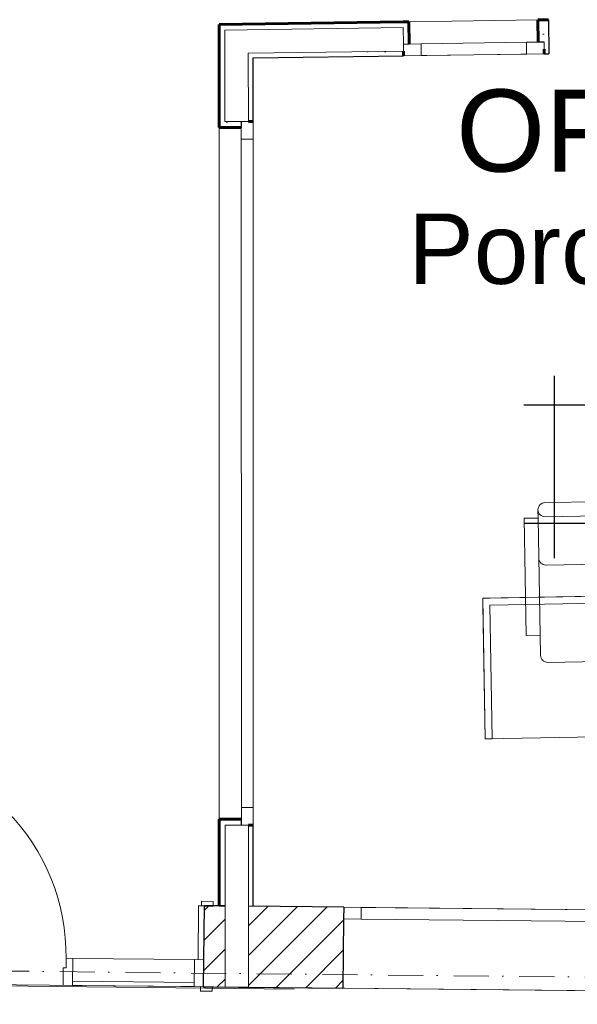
# Model space of a CAD drawing. Header units: millimetres. Extents: x -115474967 to 444143, y -74377 to 241828222.
# Tile 123 of 256: x -28184 to -25805, y 107006 to 111204. Entities that reach past the tile are written whole.
import ezdxf

# ---------------------------------------------------------------- set-up
doc = ezdxf.new("R2010")
doc.units = ezdxf.units.MM
doc.header["$MEASUREMENT"] = 0
doc.linetypes.add('Dot & Dashed', pattern=[280, 150, -60, 0, -70])
for name, color, linetype, lineweight in [('0_Pen_No__4', 7, 'Continuous', 5), ('A_FLOORS STRUCTURE_Pen_No__3', 7, 'Continuous', 15), ('A_WALL LOAD_Pen_No__1', 7, 'Continuous', 30), ('A_WALL LOAD_Pen_No__3', 7, 'Continuous', 15), ('A_WALL LOAD_Pen_No__41', 7, 'Continuous', 60), ('A_WALL LOAD_Pen_No__6', 7, 'Continuous', 5), ('BUILDING_Pen_No__2', 7, 'Continuous', 20), ('C-GRID _Pen_No__5', 7, 'Continuous', 5), ('C_TEXT GA_Pen_No__6', 7, 'Continuous', 5), ('SEWER LINE_Pen_No__1', 7, 'Continuous', 30)]:
    doc.layers.add(name, color=color, linetype=linetype, lineweight=lineweight)
doc.layers.add('A_WALL LOAD_Pen_No__21', color=7, linetype='Continuous', lineweight=0, true_color=0x73a901)
doc.layers.add('A_WALL LOAD_Pen_No__7', color=7, linetype='Continuous', lineweight=5, true_color=0x3f3f3f)
doc.styles.add('GENERATED_STYLE_2', font='arial.ttf')
pattern_1 = [(0, (2e-12, 39217.5), (0, 75), [0, -75])]
pattern_2 = [(45, (2e-12, 39217.5), (-63.63961, 63.63961), [])]

# ---------------------------------------------------------------- blocks, each defined once
blk = doc.blocks.new('Armchair 04 23[46]', base_point=(-25388.3, 69256.4))
at = {"layer": '0_Pen_No__4', "color": 7, "linetype": 'Continuous', "lineweight": 5}
for p, q in [((-25972.5, 69862), (-25973.1, 69897.1)), ((-25943.7, 69927.7), (-25717.1, 69931.7)), ((-25490.5, 69935.8), (-25717.1, 69931.7)), ((-25459.3, 69871.2), (-25459.9, 69906.3)), ((-26032.5, 69861), (-25972.5, 69862)), ((-26023.6, 69361.3), (-26032.5, 69861)), ((-25963.6, 69362.4), (-25972.5, 69862)), ((-25716, 69871.7), (-25942.6, 69867.7)), ((-25716, 69871.7), (-25489.4, 69875.8)), ((-25399.3, 69872.3), (-25459.3, 69871.2)), ((-25450.4, 69371.6), (-25459.3, 69871.2)), ((-25390.4, 69372.7), (-25399.3, 69872.3)), ((-25712.3, 69665.9), (-25938.9, 69661.8)), ((-25712.3, 69665.9), (-25485.7, 69669.9)), ((-25963.6, 69362.4), (-26023.6, 69361.3)), ((-25962, 69276.2), (-25963.6, 69362.4)), ((-25450.4, 69371.6), (-25390.4, 69372.7)), ((-25448.8, 69285.3), (-25450.4, 69371.6)), ((-25704.9, 69250.8), (-25931.5, 69246.7)), ((-25704.9, 69250.8), (-25478.3, 69254.8))]:
    blk.add_line(p, q, dxfattribs=at)
for centre, start, end in [((-25943.1, 69897.7), 91.0244, 181.0244), ((-25943.1, 69897.7), 181.0244, 271.0244), ((-25489.9, 69905.8), 1.0244, 91.0244), ((-25489.9, 69905.8), 271.0244, 1.0244), ((-25939.5, 69691.8), 181.0244, 271.0244), ((-25486.2, 69699.9), 271.0244, 1.0244), ((-25932, 69276.7), 181.0244, 271.0244), ((-25478.8, 69284.8), 271.0244, 1.0244)]:
    blk.add_arc(centre, 30, start, end, dxfattribs=at)
blk = doc.blocks.new('Office Workstation Solo 24[47]', base_point=(-26208.6, 69520.4))
at = {"layer": '0_Pen_No__4', "color": 7, "linetype": 'Continuous', "lineweight": 5}
for p, q in [((-26208.6, 69520.4), (-26178.6, 69520.9)), ((-26208.1, 69490.4), (-26208.6, 69520.4)), ((-26178.6, 69520.9), (-24191.7, 69556.5)), ((-24191.1, 69526.5), (-26178.1, 69490.9)), ((-24191.7, 69556.5), (-24161.7, 69557)), ((-24180.9, 68957), (-24191.1, 69526.5)), ((-24161.7, 69557), (-24161.1, 69527)), ((-24161.1, 69527), (-24150.9, 68957.5)), ((-26197.9, 68920.9), (-26208.1, 69490.4)), ((-26178.1, 69490.9), (-26167.9, 68921.4)), ((-25380.7, 69285.6), (-25321.2, 69316.6)), ((-25321.2, 69316.6), (-25041.2, 69321.6)), ((-25081.6, 69340.9), (-25281.6, 69337.3)), ((-25281.6, 69337.3), (-25281.2, 69317.4)), ((-25281.2, 69317.4), (-25081.2, 69320.9)), ((-25214.5, 69318.5), (-25214.9, 69338.5)), ((-25147.9, 69319.7), (-25148.3, 69339.7)), ((-25081.2, 69320.9), (-25081.6, 69340.9)), ((-24980.7, 69292.7), (-25041.2, 69321.6)), ((-24980.7, 69292.7), (-25380.7, 69285.6)), ((-25380.7, 69285.6), (-25380.1, 69255.6)), ((-24980.2, 69262.7), (-24980.7, 69292.7)), ((-25380.1, 69255.6), (-24980.2, 69262.7)), ((-25080.2, 69260.9), (-25280.1, 69257.4)), ((-25280.1, 69257.4), (-25279.2, 69207.4)), ((-25079.3, 69210.9), (-25080.2, 69260.9)), ((-25279.2, 69207.4), (-25079.3, 69210.9)), ((-25383.3, 69116.4), (-25402.8, 69116.1)), ((-25402.8, 69116.1), (-25402.5, 69096.7)), ((-25382.9, 69097), (-25383.3, 69116.4)), ((-25285.4, 69118.2), (-25363.7, 69116.8)), ((-25363.7, 69116.8), (-25363.3, 69097.4)), ((-25343.7, 69097.7), (-25344.1, 69117.1)), ((-25324.2, 69098.1), (-25324.5, 69117.5)), ((-25304.6, 69098.4), (-25304.9, 69117.8)), ((-25285, 69098.8), (-25285.4, 69118.2)), ((-25197.2, 69119.7), (-25275.6, 69118.3)), ((-25275.6, 69118.3), (-25275.2, 69098.9)), ((-25275.2, 69098.9), (-25196.9, 69100.3)), ((-25255.6, 69099.3), (-25256, 69118.7)), ((-25236.1, 69099.6), (-25236.4, 69119)), ((-25216.5, 69100), (-25216.8, 69119.4)), ((-25196.9, 69100.3), (-25197.2, 69119.7)), ((-25109.1, 69121.3), (-25187.5, 69119.9)), ((-25187.5, 69119.9), (-25187.1, 69100.5)), ((-25187.1, 69100.5), (-25108.8, 69101.9)), ((-25167.5, 69100.9), (-25167.9, 69120.3)), ((-25147.9, 69101.2), (-25148.3, 69120.6)), ((-25128.4, 69101.6), (-25128.7, 69121)), ((-25108.8, 69101.9), (-25109.1, 69121.3)), ((-25040.6, 69122.5), (-25099.3, 69121.5)), ((-25099.3, 69121.5), (-25099, 69102.1)), ((-25099, 69102.1), (-25040.3, 69103.1)), ((-25079.4, 69102.4), (-25079.8, 69121.8)), ((-25059.8, 69102.8), (-25060.2, 69122.2)), ((-25040.3, 69103.1), (-25040.6, 69122.5)), ((-25402.5, 69096.7), (-25382.9, 69097)), ((-25108.6, 69092.2), (-25402.3, 69087)), ((-25402.3, 69087), (-25400.6, 68990)), ((-25402, 69067.6), (-25108.3, 69072.8)), ((-25382.4, 69067.9), (-25382.7, 69087.3)), ((-25372.2, 69048.7), (-25372.6, 69068.1)), ((-25363.3, 69097.4), (-25285, 69098.8)), ((-25362.8, 69068.3), (-25363.2, 69087.7)), ((-25352.7, 69049.1), (-25353, 69068.5)), ((-25343.2, 69068.6), (-25343.6, 69088)), ((-25333.1, 69049.4), (-25333.4, 69068.8)), ((-25323.6, 69069), (-25324, 69088.4)), ((-25313.5, 69049.8), (-25313.9, 69069.2)), ((-25304.1, 69069.3), (-25304.4, 69088.7)), ((-25293.9, 69050.1), (-25294.3, 69069.5)), ((-25284.5, 69069.7), (-25284.8, 69089.1)), ((-25274.3, 69050.5), (-25274.7, 69069.9)), ((-25264.9, 69070), (-25265.3, 69089.4)), ((-25254.8, 69050.8), (-25255.1, 69070.2)), ((-25245.3, 69070.4), (-25245.7, 69089.8)), ((-25235.2, 69051.2), (-25235.5, 69070.6)), ((-25225.7, 69070.7), (-25226.1, 69090.1)), ((-25215.6, 69051.5), (-25216, 69070.9)), ((-25206.2, 69071.1), (-25206.5, 69090.5)), ((-25196, 69051.9), (-25196.4, 69071.3)), ((-25186.6, 69071.4), (-25186.9, 69090.8)), ((-25176.4, 69052.2), (-25176.8, 69071.6)), ((-25167, 69071.8), (-25167.4, 69091.2)), ((-25156.9, 69052.6), (-25157.2, 69072)), ((-25147.4, 69072.1), (-25147.8, 69091.5)), ((-25137.3, 69052.9), (-25137.6, 69072.3)), ((-25106.9, 68995.3), (-25108.6, 69092.2)), ((-25040.1, 69093.4), (-25098.8, 69092.4)), ((-25098.8, 69092.4), (-25098.1, 69053.6)), ((-25098.5, 69073), (-25039.7, 69074.1)), ((-25078.5, 69054), (-25079.2, 69092.7)), ((-25059, 69054.3), (-25059.7, 69093.1)), ((-25039.4, 69054.7), (-25040.1, 69093.4)), ((-24952, 69095), (-25030.3, 69093.6)), ((-25030.3, 69093.6), (-25028.6, 68996.7)), ((-25029.9, 69074.2), (-24951.6, 69075.6)), ((-25009.3, 69016.4), (-25010.7, 69094)), ((-24989.4, 68997.4), (-24991.1, 69094.3)), ((-24969.8, 68997.7), (-24971.5, 69094.7)), ((-24950.2, 68998.1), (-24952, 69095)), ((-25401.6, 69048.2), (-25132.4, 69053)), ((-25401.3, 69028.8), (-25107.6, 69034)), ((-25376.5, 69009.8), (-25376.8, 69029.2)), ((-25328.9, 69017.5), (-25374.6, 69006)), ((-25367, 69029.4), (-25367.4, 69048.8)), ((-25356.9, 69010.2), (-25357.2, 69029.6)), ((-25347.4, 69029.8), (-25347.8, 69049.1)), ((-25337.3, 69010.5), (-25337.6, 69029.9)), ((-25260.3, 69025.9), (-25328.9, 69017.5)), ((-25327.8, 69030.1), (-25328.2, 69049.5)), ((-25317.7, 69010.9), (-25318.1, 69030.3)), ((-25308.3, 69030.5), (-25308.6, 69049.8)), ((-25298.1, 69011.2), (-25298.5, 69030.6)), ((-25288.7, 69030.8), (-25289, 69050.2)), ((-25278.6, 69011.6), (-25278.9, 69031)), ((-25269.1, 69031.2), (-25269.5, 69050.5)), ((-25259.2, 69026), (-25260.3, 69025.9)), ((-25259, 69011.9), (-25259.3, 69031.3)), ((-25179.2, 69029.9), (-25259.2, 69026)), ((-25249.5, 69031.5), (-25249.9, 69050.9)), ((-25239.4, 69012.3), (-25239.7, 69031.7)), ((-25229.9, 69031.9), (-25230.3, 69051.2)), ((-25219.8, 69012.6), (-25220.2, 69032)), ((-25210.4, 69032.2), (-25210.7, 69051.6)), ((-25200.2, 69013), (-25200.6, 69032.4)), ((-25190.8, 69032.6), (-25191.1, 69051.9)), ((-25180.6, 69013.3), (-25181, 69032.7)), ((-25179.2, 69029.9), (-25099.2, 69028.9)), ((-25171.2, 69032.9), (-25171.6, 69052.3)), ((-25161.1, 69013.7), (-25161.4, 69033.1)), ((-25151.6, 69033.3), (-25152, 69052.6)), ((-25132, 69033.6), (-25132.4, 69053)), ((-25099.2, 69028.9), (-25098.1, 69028.8)), ((-25098.1, 69053.6), (-25039.4, 69054.7)), ((-25098.1, 69028.8), (-25029.2, 69022.9)), ((-25077.9, 69015.2), (-25097.4, 69014.8)), ((-25058.6, 69034.9), (-25078.2, 69034.6)), ((-25078.2, 69034.6), (-25077.9, 69015.2)), ((-25077.9, 69015.2), (-25058.3, 69015.5)), ((-25077.5, 68995.8), (-25077.9, 69015.2)), ((-25058.3, 69015.5), (-25058.6, 69034.9)), ((-25038.7, 69015.9), (-25058.3, 69015.5)), ((-25057.9, 68996.1), (-25058.3, 69015.5)), ((-25038.3, 68996.5), (-25038.7, 69015.9)), ((-25029.6, 69054.8), (-24970.9, 69055.9)), ((-25029.2, 69035.4), (-24950.9, 69036.8)), ((-25029.2, 69022.9), (-24983.1, 69013)), ((-25028.9, 69016.1), (-24970.2, 69017.1)), ((-25403.2, 68983.4), (-25407.6, 68974.8)), ((-25407.6, 68974.8), (-25407, 68943.7)), ((-25376.7, 69005.1), (-25403.2, 68983.4)), ((-25400.9, 69009.4), (-25107.2, 69014.7)), ((-25400.6, 68990), (-25106.9, 68995.3)), ((-25374.6, 69006), (-25376.7, 69005.1)), ((-25366.3, 68990.6), (-25366.7, 69010)), ((-25344.3, 68991), (-25344.6, 69010.4)), ((-25322.3, 68991.4), (-25322.6, 69010.8)), ((-25214.6, 68993.3), (-25214.9, 69012.7)), ((-25190.1, 68993.8), (-25190.4, 69013.2)), ((-25165.6, 68994.2), (-25166, 69013.6)), ((-25141.1, 68994.7), (-25141.5, 69014)), ((-25097.4, 69014.8), (-25097.1, 68995.4)), ((-25097.1, 68995.4), (-25038.3, 68996.5)), ((-25028.6, 68996.7), (-24950.2, 68998.1)), ((-24983.1, 69013), (-24981, 69012.2)), ((-24981, 69012.2), (-24953.8, 68991.5)), ((-24953.8, 68991.5), (-24949.1, 68983)), ((-24949.1, 68983), (-24948.5, 68951.9)), ((-25407, 68943.7), (-25406.4, 68907.7)), ((-24948.5, 68951.9), (-24947.9, 68915.8)), ((-24150.9, 68957.5), (-24180.9, 68957)), ((-26167.9, 68921.4), (-26197.9, 68920.9)), ((-25406.4, 68907.7), (-25402.6, 68698.6)), ((-24947.9, 68915.8), (-24944.1, 68706.8)), ((-25445.7, 68682.1), (-25480.9, 68670.1)), ((-25445.7, 68682.1), (-25450.8, 68679.2)), ((-25402.6, 68698.6), (-25445.7, 68682.1)), ((-25402, 68664.3), (-25402.6, 68698.6)), ((-24943.5, 68672.5), (-24944.1, 68706.8)), ((-24944.1, 68706.8), (-24900.5, 68691.9)), ((-24900.5, 68691.9), (-24895.3, 68689.1)), ((-24900.5, 68691.9), (-24864.9, 68681.1)), ((-24895.3, 68689.1), (-24891.6, 68684.6)), ((-24891.6, 68684.6), (-24889.9, 68679)), ((-24864.9, 68681.1), (-24862.9, 68677.4)), ((-25480.9, 68670.1), (-25482.8, 68666.3)), ((-25482.8, 68666.3), (-25474.9, 68643.7)), ((-25474.9, 68643.7), (-25471.1, 68641.8)), ((-25471.1, 68641.8), (-25435.9, 68653.8)), ((-25454.4, 68674.5), (-25455.9, 68668.9)), ((-25455.9, 68668.9), (-25455.1, 68663.1)), ((-25455.1, 68663.1), (-25452.1, 68658.1)), ((-25450.8, 68679.2), (-25454.4, 68674.5)), ((-25452.1, 68658.1), (-25447.4, 68654.5)), ((-25447.4, 68654.5), (-25441.7, 68653.1)), ((-25441.7, 68653.1), (-25435.9, 68653.8)), ((-25435.9, 68653.8), (-25401.9, 68664.1)), ((-25402, 68664.3), (-25401.9, 68664.1)), ((-25401.9, 68664.1), (-25384, 68636.6)), ((-24960.5, 68644.2), (-25009.7, 68619.5)), ((-24943.6, 68672.3), (-24960.5, 68644.2)), ((-24943.5, 68672.5), (-24943.6, 68672.3)), ((-24909.3, 68663.3), (-24943.6, 68672.3)), ((-24903.5, 68662.7), (-24909.3, 68663.3)), ((-24873.7, 68652.5), (-24909.3, 68663.3)), ((-24897.8, 68664.4), (-24903.5, 68662.7)), ((-24893.3, 68668.1), (-24897.8, 68664.4)), ((-24890.5, 68673.2), (-24893.3, 68668.1)), ((-24889.9, 68679), (-24890.5, 68673.2)), ((-24869.9, 68654.5), (-24873.7, 68652.5)), ((-24862.9, 68677.4), (-24869.9, 68654.5)), ((-25386.3, 68603), (-25392.8, 68591.3)), ((-25369.1, 68606.4), (-25386.3, 68603)), ((-25384, 68636.6), (-25333.9, 68613.7)), ((-25340.2, 68604.3), (-25369.1, 68606.4)), ((-25294.8, 68599.3), (-25340.2, 68604.3)), ((-25333.9, 68613.7), (-25259.3, 68599.1)), ((-25243.8, 68595.5), (-25294.8, 68599.3)), ((-25259.3, 68599.1), (-25221.8, 68597.4)), ((-25171.4, 68594.5), (-25243.8, 68595.5)), ((-25221.8, 68597.4), (-25171.5, 68595.1)), ((-25221.8, 68597.4), (-25221.1, 68558.7)), ((-25121.2, 68599.2), (-25171.5, 68595.1)), ((-25171.4, 68594.5), (-25099.2, 68598.1)), ((-25083.8, 68602.3), (-25121.2, 68599.2)), ((-25121.2, 68599.2), (-25120.5, 68560.5)), ((-25099.2, 68598.1), (-25048.4, 68603.7)), ((-25009.7, 68619.5), (-25083.8, 68602.3)), ((-25048.4, 68603.7), (-25003.2, 68610.3)), ((-25003.2, 68610.3), (-24974.3, 68613.4)), ((-24974.3, 68613.4), (-24957, 68610.7)), ((-24957, 68610.7), (-24950.1, 68599.2)), ((-24950.1, 68599.2), (-24952.7, 68563.1)), ((-25392.8, 68591.3), (-25388.9, 68555.3)), ((-25386, 68565.9), (-25389.8, 68568.5)), ((-25388.9, 68555.3), (-25378.1, 68542.3)), ((-25379.6, 68560.9), (-25386, 68565.9)), ((-25370.5, 68554.9), (-25379.6, 68560.9)), ((-25358.6, 68545), (-25370.5, 68554.9)), ((-25221.1, 68558.7), (-25220.6, 68528.8)), ((-25120.5, 68560.5), (-25120, 68530.6)), ((-24982.6, 68551.8), (-24971.1, 68562)), ((-24971.1, 68562), (-24962.2, 68568.4)), ((-24952.7, 68563.1), (-24963, 68549.7)), ((-24962.2, 68568.4), (-24956, 68573.6)), ((-24956, 68573.6), (-24952.3, 68576.3)), ((-25378.1, 68542.3), (-25346.7, 68522.8)), ((-25345.3, 68537.6), (-25358.6, 68545)), ((-25346.7, 68522.8), (-25326.6, 68515.9)), ((-25324.8, 68531.7), (-25345.3, 68537.6)), ((-25326.6, 68515.9), (-25300.7, 68511.6)), ((-25298.8, 68527.2), (-25324.8, 68531.7)), ((-25300.7, 68511.6), (-25227.4, 68505.9)), ((-25268.7, 68524), (-25298.8, 68527.2)), ((-25236.2, 68522.1), (-25268.7, 68524)), ((-25202.9, 68521.2), (-25236.2, 68522.1)), ((-25220.6, 68528.8), (-25187.2, 68529.4)), ((-25170.1, 68521.3), (-25202.9, 68521.2)), ((-25187.2, 68529.4), (-25170.3, 68529.7)), ((-25187.2, 68529.4), (-25184.5, 68479.6)), ((-25153.4, 68530), (-25170.3, 68529.7)), ((-25170.1, 68521.3), (-25137.4, 68522.4)), ((-25153.4, 68530), (-25154.3, 68480.1)), ((-25120, 68530.6), (-25153.4, 68530)), ((-25137.4, 68522.4), (-25104.1, 68524.5)), ((-25039.3, 68516.2), (-25112.4, 68508)), ((-25104.1, 68524.5), (-25071.7, 68527.6)), ((-25071.7, 68527.6), (-25041.8, 68531.8)), ((-25041.8, 68531.8), (-25015.9, 68537.2)), ((-25013.5, 68521.5), (-25039.3, 68516.2)), ((-25015.9, 68537.2), (-24995.7, 68543.8)), ((-24993.7, 68529.1), (-25013.5, 68521.5)), ((-24995.7, 68543.8), (-24982.6, 68551.8)), ((-24963, 68549.7), (-24993.7, 68529.1)), ((-25227.4, 68505.9), (-25169.8, 68504.7)), ((-25184.5, 68479.6), (-25183.2, 68473.9)), ((-25184.5, 68479.6), (-25183.8, 68442.7)), ((-25183.2, 68473.9), (-25179.9, 68469.1)), ((-25112.4, 68508), (-25169.8, 68504.7)), ((-25158.5, 68469.5), (-25163.4, 68466.2)), ((-25155.3, 68474.4), (-25158.5, 68469.5)), ((-25154.3, 68480.1), (-25155.3, 68474.4)), ((-25154.3, 68480.1), (-25153.6, 68443.3)), ((-25183.8, 68442.7), (-25180.8, 68439.8)), ((-25180.8, 68439.8), (-25168.7, 68440)), ((-25179.9, 68469.1), (-25174.9, 68466)), ((-25174.9, 68466), (-25169.1, 68464.9)), ((-25163.4, 68466.2), (-25169.1, 68464.9)), ((-25156.6, 68440.2), (-25168.7, 68440)), ((-25153.6, 68443.3), (-25156.6, 68440.2))]:
    blk.add_line(p, q, dxfattribs=at)
at = {"layer": '0_Pen_No__4', "color": 7, "linetype": 'Continuous', "lineweight": 5, "flags": 128}
for points in [[(-26208.6, 69520.4), (-24161.7, 69557), (-24150.9, 68957.5), (-26197.9, 68920.9)], [(-25413.3, 69155), (-25410.3, 68985), (-24940.4, 68993.4), (-24943.4, 69163.4)], [(-25453.9, 68769), (-25449.8, 68712), (-25440.2, 68663.9), (-25426.6, 68631.8), (-25411, 68620.7), (-25395.8, 68632.4), (-25383.3, 68664.9), (-25375.4, 68713.4), (-25373.4, 68770.4), (-25377.5, 68827.4), (-25387, 68875.6), (-25400.7, 68907.6), (-25416.3, 68918.7), (-25431.5, 68907.1), (-25444, 68874.6), (-25451.8, 68826.1)], [(-24895.4, 68779), (-24897.5, 68721.9), (-24905.3, 68673.4), (-24917.8, 68640.9), (-24933, 68629.3), (-24948.6, 68640.4), (-24962.3, 68672.4), (-24971.8, 68720.6), (-24975.9, 68777.6), (-24973.9, 68834.6), (-24966, 68883.1), (-24953.5, 68915.6), (-24938.3, 68927.3), (-24922.7, 68916.2), (-24909.1, 68884.1), (-24899.5, 68835.9)]]:
    blk.add_lwpolyline(points, close=True, dxfattribs=at)

msp = doc.modelspace()

# ---------------------------------------------------------------- hatches: boundary and pattern name
at = {"layer": 'A_WALL LOAD_Pen_No__7', "linetype": 'Continuous', "lineweight": 5, "true_color": 0x3f3f3f}
h = msp.add_hatch(dxfattribs=at)
h.set_pattern_fill('HATCH__GYPSUM', color=250, style=0, pattern_type=2)
h.set_pattern_definition(pattern_1)
h.paths.add_polyline_path([(-25948.53366, 111204.12658), (-25973.5311, 111203.76921), (-25972.17307, 111108.77891), (-25947.17562, 111109.13629), (-25948.17628, 111179.12914)])
h = msp.add_hatch(dxfattribs=at)
h.set_pattern_fill('HATCH__GYPSUM', color=250, style=0, pattern_type=2)
h.set_pattern_definition(pattern_1)
h.paths.add_polyline_path([(-27208.7247, 111061.09745), (-27188.72151, 111041.3814), (-26546.39954, 111050.56437), (-26546.68542, 111070.56229)])
h = msp.add_hatch(dxfattribs=at)
h.set_pattern_fill('HATCH__GYPSUM', color=250, style=0, pattern_type=2)
h.set_pattern_definition(pattern_1)
h.paths.add_polyline_path([(-27333.67329, 110745.13087), (-27238.67329, 110745.14632), (-27238.67736, 110770.14632), (-27308.67736, 110770.13493), (-27333.67736, 110770.13087)])
h = msp.add_hatch(dxfattribs=at)
h.set_pattern_fill('HATCH__BRICK', color=250, style=0, pattern_type=2)
h.set_pattern_definition(pattern_2)
h.paths.add_polyline_path([(-27395.72994, 107426.51529), (-27399.22413, 107081.53299), (-27308.07701, 107080.60977), (-27308.13314, 107425.62802)])
h = msp.add_hatch(dxfattribs=at)
h.set_pattern_fill('HATCH__BRICK', color=250, style=0, pattern_type=2)
h.set_pattern_definition(pattern_2)
h.paths.add_polyline_path([(-27208.13299, 107424.61515), (-27208.07685, 107079.59689), (-26805.23571, 107075.51661), (-26801.74147, 107420.49891)])

# ---------------------------------------------------------------- linework, layer by layer
at = {"layer": 'A_FLOORS STRUCTURE_Pen_No__3', "color": 7, "linetype": 'Continuous', "lineweight": 15}
msp.add_lwpolyline([(-28991.49042, 107097.5071), (-28991.95971, 107092.32125), (-29260.99307, 104119.3882), (-26148.91895, 103996.93544), (-26053.45649, 106403.24139), (-26044.6661, 106624.81935), (-17401.16101, 106296.12453), (-17274.39, 106978.05641), (-28899.14884, 107096.56572)], close=True, dxfattribs=at)
at = {"layer": 'A_WALL LOAD_Pen_No__1', "color": 7, "linetype": 'Continuous', "lineweight": 30}
for p, q in [((-25928.5357, 111204.41248), (-25926.46292, 111059.4273)), ((-25928.5357, 111204.41248), (-25926.46292, 111059.4273)), ((-26547.11432, 111100.55925), (-26522.11687, 111100.91663)), ((-25947.17563, 111109.1363), (-25972.17307, 111108.77892)), ((-25946.46087, 111059.1414), (-25926.46292, 111059.4273)), ((-25946.46087, 111059.1414), (-25926.46292, 111059.4273)), ((-27238.67736, 110770.14632), (-27238.67329, 110745.14632)), ((-27238.18921, 107770.14636), (-27238.19328, 107795.14636)), ((-27398.05942, 107196.52707), (-27395.72993, 107426.51528)), ((-27398.05942, 107196.52707), (-27395.72993, 107426.51528)), ((-27398.05942, 107196.52707), (-27395.72993, 107426.51528)), ((-27395.72993, 107426.51528), (-27358.73182, 107426.14053)), ((-27395.72993, 107426.51528), (-27358.73182, 107426.14053)), ((-27395.72993, 107426.51528), (-27358.73182, 107426.14053)), ((-26801.74147, 107420.49893), (-26802.24788, 107370.50149)), ((-26801.74147, 107420.49893), (-26802.24788, 107370.50149)), ((-26801.74147, 107420.49893), (-26802.24788, 107370.50149)), ((-26802.24788, 107370.50149), (-26805.2357, 107075.51662)), ((-26802.24788, 107370.50149), (-26805.2357, 107075.51662)), ((-27399.22416, 107081.53297), (-27398.05942, 107196.52707)), ((-27399.22416, 107081.53297), (-27398.05942, 107196.52707)), ((-27399.22416, 107081.53297), (-27398.05942, 107196.52707)), ((-27399.22416, 107081.53297), (-27362.22606, 107081.15823)), ((-27399.22416, 107081.53297), (-27362.22606, 107081.15823)), ((-27399.22416, 107081.53297), (-27362.22606, 107081.15823)), ((-27308.07701, 107080.60977), (-27208.07685, 107079.59689))]:
    msp.add_line(p, q, dxfattribs=at)
for points in [[(-27188.72149, 111041.3814), (-26546.39959, 111050.56436)], [(-27188.67736, 110770.15444), (-27188.72149, 111041.3814)], [(-27188.13295, 107424.41258), (-27188.18921, 107770.15452)], [(-27308.13315, 107425.62803), (-27395.7299, 107426.51527)], [(-27333.1332, 107425.88125), (-27308.13315, 107425.62803)], [(-26801.7415, 107420.49893), (-27208.13299, 107424.61516)], [(-27399.22413, 107081.53297), (-26805.23573, 107075.51662)]]:
    msp.add_lwpolyline(points, dxfattribs=at)
at = {"layer": 'A_WALL LOAD_Pen_No__21', "color": 64, "linetype": 'Continuous', "lineweight": 0, "true_color": 0x73a901}
for p, q in [((-26548.11497, 111170.5521), (-27308.74074, 111159.6778)), ((-26548.11497, 111170.5521), (-26547.11432, 111100.55925)), ((-27308.74073, 111159.6778), (-27308.67736, 110770.13494)), ((-26546.68546, 111070.56232), (-26547.11432, 111100.55925)), ((-26546.68546, 111070.56232), (-26547.11432, 111100.55925)), ((-26546.68546, 111070.56232), (-26547.11432, 111100.55925)), ((-25946.74677, 111079.13936), (-25947.17562, 111109.13629)), ((-25946.74677, 111079.13936), (-25947.17562, 111109.13629)), ((-27208.7247, 111061.09745), (-26546.6855, 111070.56229)), ((-27208.67734, 110770.15119), (-27208.7247, 111061.09746)), ((-27308.67736, 110770.13493), (-27238.67736, 110770.14632)), ((-27208.67736, 110770.1512), (-27238.67736, 110770.14632)), ((-27208.67736, 110770.1512), (-27238.67736, 110770.14632)), ((-27208.67736, 110770.1512), (-27238.67736, 110770.14632)), ((-27308.18921, 107770.13497), (-27238.18921, 107770.14636)), ((-27308.18921, 107770.13498), (-27308.13318, 107425.62803)), ((-27208.18921, 107770.15124), (-27238.18921, 107770.14636)), ((-27208.18921, 107770.15124), (-27238.18921, 107770.14636)), ((-27208.18921, 107770.15124), (-27238.18921, 107770.14636)), ((-27208.13297, 107424.61516), (-27208.18916, 107770.15126)), ((-27308.13315, 107425.62803), (-27308.07701, 107080.60977)), ((-27308.13315, 107425.62803), (-27308.07701, 107080.60977)), ((-27208.07685, 107079.59689), (-27208.13299, 107424.61516)), ((-27208.07685, 107079.59689), (-27208.13299, 107424.61516))]:
    msp.add_line(p, q, dxfattribs=at)
msp.add_lwpolyline([(-27208.13299, 107424.61516), (-27188.13295, 107424.41258)], dxfattribs=at)
at = {"layer": 'A_WALL LOAD_Pen_No__3', "color": 7, "linetype": 'Continuous', "lineweight": 15}
for p, q in [((-25973.5311, 111203.76921), (-26523.4749, 111195.90692)), ((-25946.46087, 111059.1414), (-26546.39956, 111050.56436)), ((-27333.67329, 110745.13087), (-27333.19328, 107795.1309)), ((-27188.67736, 110770.15446), (-27188.18921, 107770.1545)), ((-27423.05813, 107196.78028), (-27420.72864, 107426.76848)), ((-27420.72864, 107426.76848), (-27395.72993, 107426.51528)), ((-27408.72926, 107426.64694), (-27408.53682, 107445.64597)), ((-27408.53682, 107445.64597), (-27358.53939, 107445.13956)), ((-27358.53939, 107445.13956), (-27358.73182, 107426.14053)), ((-27358.73182, 107426.14053), (-27408.72926, 107426.64694)), ((-27395.72993, 107426.51528), (-27398.05942, 107196.52707)), ((-26801.74147, 107420.49893), (-23955.14722, 107391.66654)), ((-27398.05942, 107196.52707), (-27423.05813, 107196.78028)), ((-27412.41593, 107062.66561), (-27412.22349, 107081.66464)), ((-27362.41849, 107062.1592), (-27412.41593, 107062.66561)), ((-27412.22349, 107081.66464), (-27362.22606, 107081.15823)), ((-27362.22606, 107081.15823), (-27362.41849, 107062.1592)), ((-26805.2357, 107075.51662), (-23958.64146, 107046.68423))]:
    msp.add_line(p, q, dxfattribs=at)
msp.add_arc((-28869.98391, 107211.4358), 884, 359.41968631, 89.41968631, dxfattribs=at)
at = {"layer": 'A_WALL LOAD_Pen_No__41', "color": 7, "linetype": 'Continuous', "lineweight": 60}
for p, q in [((-26548.47235, 111195.54955), (-26523.4749, 111195.90692)), ((-26548.47235, 111195.54955), (-26523.4749, 111195.90692)), ((-26522.11687, 111100.91663), (-26523.4749, 111195.90692)), ((-26522.11687, 111100.91663), (-26523.4749, 111195.90692)), ((-25948.53366, 111204.12659), (-25973.5311, 111203.76921)), ((-25948.53366, 111204.12658), (-25973.5311, 111203.76921)), ((-25972.17307, 111108.77891), (-25973.5311, 111203.76921)), ((-25972.17307, 111108.77891), (-25973.5311, 111203.76921)), ((-25948.53366, 111204.12658), (-25928.5357, 111204.41248)), ((-25946.46087, 111059.1414), (-25946.74677, 111079.13936)), ((-25946.46087, 111059.1414), (-25946.74677, 111079.13936)), ((-26546.39956, 111050.56436), (-26546.68546, 111070.56232)), ((-26546.39956, 111050.56436), (-26546.68546, 111070.56232)), ((-26546.39956, 111050.56436), (-26546.68546, 111070.56232)), ((-27333.67736, 110770.13087), (-27333.67329, 110745.13087)), ((-27333.67736, 110770.13087), (-27333.67329, 110745.13087)), ((-27238.67329, 110745.14632), (-27333.67329, 110745.13087)), ((-27238.67329, 110745.14632), (-27333.67329, 110745.13087)), ((-27188.67736, 110770.15446), (-27208.67736, 110770.1512)), ((-27188.67736, 110770.15446), (-27208.67736, 110770.1512)), ((-27188.67736, 110770.15446), (-27208.67736, 110770.1512)), ((-27238.19328, 107795.14636), (-27333.19328, 107795.1309)), ((-27238.19328, 107795.14636), (-27333.19328, 107795.1309)), ((-27333.18921, 107770.1309), (-27333.19328, 107795.1309)), ((-27333.18921, 107770.1309), (-27333.19328, 107795.1309)), ((-27188.18921, 107770.1545), (-27208.18921, 107770.15124)), ((-27188.18921, 107770.1545), (-27208.18921, 107770.15124)), ((-27188.18921, 107770.1545), (-27208.18921, 107770.15124))]:
    msp.add_line(p, q, dxfattribs=at)
for points in [[(-26548.47233, 111195.54955), (-27333.74475, 111184.32289)], [(-27333.74475, 111184.32289), (-27333.67736, 110770.13084)], [(-27333.18921, 107770.13092), (-27333.1332, 107425.88125)]]:
    msp.add_lwpolyline(points, dxfattribs=at)
at = {"layer": 'A_WALL LOAD_Pen_No__6', "color": 7, "linetype": 'Continuous', "lineweight": 5}
for p, q in [((-26547.11432, 111100.55925), (-26472.12198, 111101.63138)), ((-26472.12198, 111101.63138), (-26022.16796, 111108.06416)), ((-26472.12198, 111101.63138), (-26471.40723, 111051.63649)), ((-26022.16796, 111108.06416), (-25947.17562, 111109.13629)), ((-26021.45321, 111058.06927), (-26022.16796, 111108.06416)), ((-26471.40723, 111051.63649), (-26546.39956, 111050.56436)), ((-26021.45321, 111058.06927), (-26471.40723, 111051.63649)), ((-25946.46087, 111059.1414), (-26021.45321, 111058.06927)), ((-27238.67736, 110770.14632), (-27238.66515, 110695.14632)), ((-27188.66516, 110695.15446), (-27188.67736, 110770.15446)), ((-27238.66515, 110695.14632), (-27188.66516, 110695.15446)), ((-27238.66515, 110695.14632), (-27238.20141, 107845.14636)), ((-27188.20142, 107845.1545), (-27188.66516, 110695.15446)), ((-27188.20142, 107845.1545), (-27238.20141, 107845.14636)), ((-27238.20141, 107845.14636), (-27238.18921, 107770.14636)), ((-27188.18921, 107770.1545), (-27188.20142, 107845.1545)), ((-26726.74532, 107419.73931), (-26801.74147, 107420.49893)), ((-26727.25173, 107369.74187), (-26726.74532, 107419.73931)), ((-24030.14338, 107392.42615), (-26726.74532, 107419.73931)), ((-26802.24788, 107370.50149), (-26727.25173, 107369.74187)), ((-26727.25173, 107369.74187), (-24030.64979, 107342.42872)), ((-27986.43438, 107162.48451), (-27986.02926, 107202.48246)), ((-27986.02926, 107202.48246), (-27958.03069, 107202.19887)), ((-27958.03069, 107202.19887), (-27959.19544, 107087.20477)), ((-27958.03069, 107202.19887), (-27438.05736, 107196.9322)), ((-27439.22211, 107081.9381), (-27438.05736, 107196.9322)), ((-27438.05736, 107196.9322), (-27398.05942, 107196.52707)), ((-27398.05942, 107196.52707), (-27399.22416, 107081.53297)), ((-27999.19338, 107087.6099), (-27998.43377, 107162.60605)), ((-27998.43377, 107162.60605), (-27986.43438, 107162.48451)), ((-27439.0398, 107099.93718), (-27959.01313, 107105.20385)), ((-27959.19544, 107087.20477), (-27999.19338, 107087.6099)), ((-27399.22416, 107081.53297), (-27439.22211, 107081.9381))]:
    msp.add_line(p, q, dxfattribs=at)
msp.add_lwpolyline([(-27959.19544, 107087.20477), (-27439.22211, 107081.9381), (-27438.05736, 107196.9322), (-27958.03069, 107202.19887)], close=True, dxfattribs=at)
at = {"layer": 'BUILDING_Pen_No__2', "color": 7, "linetype": 'Continuous', "lineweight": 20}
msp.add_line((-27013.33954, 107071.58288), (-45634.46457, 107266.75521), dxfattribs=at)
at = {"layer": 'C-GRID _Pen_No__5', "color": 7, "linetype": 'Dot & Dashed', "lineweight": 5}
msp.add_line((-48459.48137, 107356.3048), (-17085.10287, 107033.09251), dxfattribs=at)
at = {"layer": 'SEWER LINE_Pen_No__1', "color": 7, "linetype": 'Continuous', "lineweight": 30}
for p, q in [((-25902.43455, 108908.17158), (-25902.43455, 109685.87508)), ((-26033.66078, 109562.92863), (-24207.0144, 109562.92863)), ((-26033.66078, 109057.97423), (-24207.0144, 109057.97423))]:
    msp.add_line(p, q, dxfattribs=at)

# ---------------------------------------------------------------- block references
at = {"color": 9, "linetype": 'Continuous', "lineweight": 20}
for name, p in [('Armchair 04 23[46]', (-25388.28993, 108473.92144)), ('Office Workstation Solo 24[47]', (-26208.63708, 108737.90724))]:
    msp.add_blockref(name, p, dxfattribs=at)

# ---------------------------------------------------------------- texts
at = {"layer": 'C_TEXT GA_Pen_No__6', "color": 7, "linetype": 'Continuous', "lineweight": 5, "insert": (-25222.37527, 110263.68201), "char_height": 350, "attachment_point": 5, "line_spacing_factor": 0.905906, "style": 'GENERATED_STYLE_2'}
msp.add_mtext('\\A1;{\\pqc;\\fArial|b0|i0|c0|p34;OFFICE 2 \\P\\pqc;\\fArial|b0|i0|c0|p34;\\H0.857143x;Porcelain tiles\\P\\pqc;\\fArial|b0|i0|c0|p34;15m²}', dxfattribs=at)

doc.saveas('drawing.dxf')
